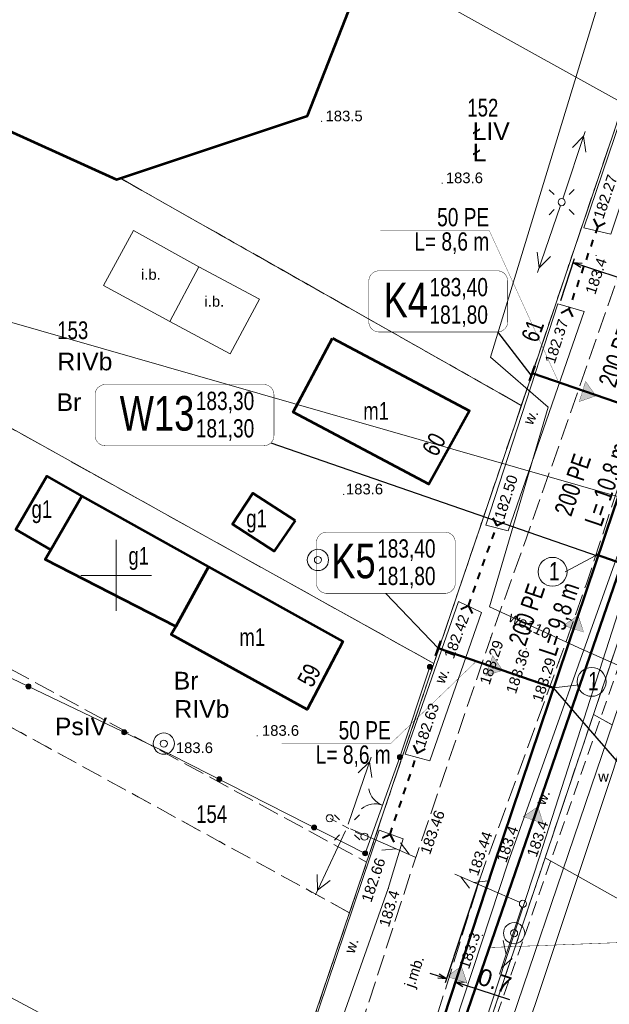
# Model space of a CAD drawing. Header units: metres. Extents: x 7482748 to 7484637, y 5684406 to 5687014.
# Tile 155 of 180: x 7483543 to 7483585, y 5686620 to 5686689. Entities that reach past the tile are written whole.
import ezdxf
from ezdxf.enums import TextEntityAlignment as Align
from ezdxf.lldxf.tags import DXFTag

# ---------------------------------------------------------------- set-up
doc = ezdxf.new("R2010")
doc.units = ezdxf.units.M
doc.header["$MEASUREMENT"] = 0
for name, pattern in [('1', [1.5, 1, -0.5]), ('KTJZ01_500', [2, 1.5, -0.5]), ('l217_500', [2, 1.5, -0.5]), ('l218_500', [1, 0.5, -0.5]), ('PTTL_500', [1.5, 1, -0.5])]:
    doc.linetypes.add(name, pattern=pattern)
for name, color, linetype, lineweight in [('.domiar', 250, 'Continuous', 9), ('.k deszczowa', 200, 'Continuous', 50), ('.ks tłoczny', 104, 'Continuous', 50), ('_Dzialki', 7, 'Continuous', 0), ('_Dzialki_opis', 7, 'Continuous', 0), ('_Kontury', 7, 'Continuous', 0), ('_Kontury_opis', 7, 'Continuous', 0), ('_Podzial_sekcyjny_krzyze', 7, '1', 13), ('_Uzytki', 7, 'Continuous', 0), ('_Uzytki_opis', 7, 'Continuous', 0), ('_Zakres2', 7, 'Continuous', 0), ('BUIB05_01', 7, 'Continuous', 40), ('BUIB12_03', 7, 'Continuous', 13), ('EGB_Adres', 7, 'Continuous', 0), ('EGB_Budynek', 7, 'Continuous', 0), ('EGB_Budynek_opis', 7, 'Continuous', 0), ('GES__SUSM01_01P', 7, 'Continuous', 13), ('GES__SUSM04_01P', 7, 'Continuous', 13), ('GES__SUSM05_01L', 7, 'Continuous', 13), ('GES__SUUS13_P', 7, 'Continuous', 13), ('KTOK02', 7, 'KTOK02_500', 13), ('KTOK05_01', 7, 'Continuous', 13), ('RTPW01_P', 7, 'Continuous', 0), ('RTPW02_P', 7, 'Continuous', 0), ('SUPE_L_3', 1, 'Continuous', 13), ('SUPT_L_0', 30, 'Continuous', 13)]:
    doc.layers.add(name, color=color, linetype=linetype, lineweight=lineweight)
doc.layers.add('_ramki_nieplotowane', color=7, linetype='Continuous', lineweight=0, plot=False)
for name, color, linetype, lineweight, transparency in [('BUIB12_01_T', 7, 'Continuous', 13, 0.25), ('GES__SUUS_ET_08T', 7, 'Continuous', 13, 0.25), ('KTJZ01_O', 7, 'KTJZ01_500', 13, 0.5), ('KTJZ01_T', 7, 'Continuous', 13, 0.25), ('PTRW02_O', 7, 'Continuous', 13, 0.5), ('PTRW02_T', 7, 'Continuous', 13, 0.25), ('PTTL04_O', 7, 'PTTL_500', 13, 0.5), ('RTPW01_G', 7, 'Continuous', 13, 0.25), ('RTPW02_G', 7, 'Continuous', 13, 0.25)]:
    doc.layers.add(name, color=color, linetype=linetype, lineweight=lineweight, transparency=transparency)
doc.layers.add('GES__SUPT_pL', color=7, linetype='Continuous', lineweight=13, true_color=0xff9100)
doc.layers.add('GES__SUPW_01_pL', color=5, linetype='Continuous', lineweight=13, true_color=0x0000ff)
doc.layers.add('GES__SUPW_01_pT', color=5, linetype='Continuous', lineweight=13, true_color=0x0000ff, transparency=0.25)
doc.layers.add('IS_kanalizacja_sanitarna', color=7, linetype='SOLID', true_color=0x000000)
doc.layers.add('IS_Opisy_działek_Net', color=7, linetype='SOLID', true_color=0x000000)
doc.layers.add('IS_Węzeł_sieci_kanalizacyjnej_-_opisy', color=7, linetype='Continuous')
doc.styles.get("Standard").update_dxf_attribs({"font": 'simplex.shx', "width": 0.75})
doc.styles.add('STYL_ARIAL', font='simplex.shx', dxfattribs={"width": 0.75, "oblique": 0.1})
doc.styles.add('Style-Arial', font='arial.ttf')
doc.linetypes.add('KTOK02_500', pattern='A,0.5,[117,IS_LineDef.shx,S=0.01,R=0,X=0,Y=0],0.5', length=1)
tags = doc.linetypes.add('SOLID', pattern=[10, 10, 0]).pattern_tags.tags
tags[6:7] = [DXFTag(74, 4), DXFTag(75, 0), DXFTag(340, '0'), DXFTag(46, 0.0), DXFTag(50, 0.0), DXFTag(44, 0.0), DXFTag(45, 0.0)]
tags[4:5] = [DXFTag(74, 4), DXFTag(75, 0), DXFTag(340, '0'), DXFTag(46, 0.0), DXFTag(50, 0.0), DXFTag(44, 0.0), DXFTag(45, 0.0)]
doc.dimstyles.get("Standard").update_dxf_attribs({"dimtxt": 0.18, "dimasz": 0.18, "dimexe": 0.18, "dimexo": 0.0625, "dimgap": 0.09, "dimtad": 0, "dimtih": 1, "dimtoh": 1, "dimdec": 4, "dimzin": 0, "dimdsep": 46, "dimtxsty": 'Standard', "dimcen": 0.09, "dimadec": 0, "dimazin": 0, "dimtfac": 1, "dimtdec": 4, "dimtofl": 0, "dimtmove": 0, "dimatfit": 3, "dimfxl": 0, "dimtolj": 1, "dimtzin": 0, "dimarcsym": 0})

# ---------------------------------------------------------------- blocks, each defined once
blk = doc.blocks.new('SUSM01_01')
at = {"layer": 'GES__SUSM01_01P', "linetype": 'Continuous', "lineweight": 13}
for p, q in [((-0.53, 0.53), (-0.89, 0.88)), ((0.53, 0.53), (0.88, 0.89)), ((-0.53, -0.53), (-0.88, -0.89)), ((0.53, -0.53), (0.89, -0.88))]:
    blk.add_line(p, q, dxfattribs=at)
blk = doc.blocks.new('SUUS13')
at = {"layer": 'GES__SUUS13_P', "linetype": 'Continuous', "lineweight": 13}
for radius in [0.75, 0.25]:
    blk.add_circle((0, 0), radius, dxfattribs=at)
blk = doc.blocks.new('RTPW01')
at = {"layer": 'RTPW01_P', "linetype": 'Continuous', "lineweight": 0}
h = blk.add_hatch(color=256, dxfattribs=at)
edge = h.paths.add_edge_path()
edge.add_arc((0, 0), 0.045, 0, 360)
blk = doc.blocks.new('RTPW01_3')
at = {"layer": 'RTPW02_P', "linetype": 'Continuous', "lineweight": 0}
h = blk.add_hatch(color=256, dxfattribs=at)
edge = h.paths.add_edge_path()
edge.add_arc((0, 0), 0.045, 0, 360)
blk = doc.blocks.new('RTPW01_2')
at = {"layer": 'RTPW01_P', "linetype": 'Continuous', "lineweight": 0}
h = blk.add_hatch(color=256, dxfattribs=at)
edge = h.paths.add_edge_path()
edge.add_arc((0, 0), 0.045, 0, 360)
blk = doc.blocks.new('RTPW01_1')
at = {"layer": 'RTPW02_P', "linetype": 'Continuous', "lineweight": 0}
h = blk.add_hatch(color=256, dxfattribs=at)
edge = h.paths.add_edge_path()
edge.add_arc((0, 0), 0.045, 0, 360)
blk = doc.blocks.new('SUSM04_01')
at = {"layer": 'GES__SUSM04_01P', "linetype": 'Continuous', "lineweight": 13}
blk.add_circle((0, 0), 0.25, dxfattribs=at)
blk = doc.blocks.new('SUSM01_01_1')
at = {"layer": 'GES__SUSM01_01P', "linetype": 'Continuous', "lineweight": 0}
for p, q in [((-0.53, 0.53), (-0.89, 0.88)), ((0.53, 0.53), (0.88, 0.89)), ((-0.53, -0.53), (-0.88, -0.89)), ((0.53, -0.53), (0.89, -0.88))]:
    blk.add_line(p, q, dxfattribs=at)
blk = doc.blocks.new('SUSM04_01_3')
at = {"layer": 'GES__SUSM04_01P', "linetype": 'Continuous', "lineweight": 13}
blk.add_circle((0, 0), 0.25, dxfattribs=at)
blk = doc.blocks.new('SUPT01_31')
at = {"layer": 'SUPT_L_0', "color": 30, "linetype": 'Continuous', "lineweight": 13}
blk.add_line((0.25, 0), (5.25, 0), dxfattribs=at)
at = {"layer": 'SUPT_L_0', "color": 30, "linetype": 'Continuous', "lineweight": 13, "flags": 128}
for points in [[(3.77, 0), (2.9, -0.5)], [(3.9, 0.5), (4.77, 0)]]:
    blk.add_lwpolyline(points, dxfattribs=at)
blk = doc.blocks.new('SUPT01_32')
at = {"layer": 'SUPT_L_0', "color": 30, "linetype": 'Continuous', "lineweight": 13}
blk.add_line((0.25, 0), (5.25, 0), dxfattribs=at)
at = {"layer": 'SUPT_L_0', "color": 30, "linetype": 'Continuous', "lineweight": 13, "flags": 128}
for points in [[(3.77, 0), (2.9, -0.5)], [(3.9, 0.5), (4.77, 0)]]:
    blk.add_lwpolyline(points, dxfattribs=at)
blk = doc.blocks.new('SUPT01_33')
at = {"layer": 'SUPT_L_0', "color": 30, "linetype": 'Continuous', "lineweight": 13}
blk.add_line((0.25, 0), (5.25, 0), dxfattribs=at)
at = {"layer": 'SUPT_L_0', "color": 30, "linetype": 'Continuous', "lineweight": 13, "flags": 128}
for points in [[(3.77, 0), (2.9, -0.5)], [(3.9, 0.5), (4.77, 0)]]:
    blk.add_lwpolyline(points, dxfattribs=at)
blk = doc.blocks.new('TerminatorOpen_0.5')
at = {"color": 0, "linetype": 'ByBlock', "lineweight": -2}
for q in [(-1, 0.25), (-1, 0), (-1, -0.25)]:
    blk.add_line((0, 0), q, dxfattribs=at)
blk = doc.blocks.new('*D516')
at = {"layer": '.domiar', "color": 0, "linetype": 'Continuous', "lineweight": -2, "transparency": 16777216}
for p, q in [((7483581.383, 5686669.405), (7483582.356, 5686672.378)), ((7483582.843, 5686671.903), (7483589.641, 5686669.678)), ((7483589.341, 5686666.801), (7483590.314, 5686669.773))]:
    blk.add_line(p, q, dxfattribs=at)
at = {"layer": 'Defpoints', "color": 0, "linetype": 'Continuous', "transparency": 16777216}
for p in [(7483581.29, 5686669.12), (7483590.22, 5686669.488), (7483589.248, 5686666.516)]:
    blk.add_point(p, dxfattribs=at)
at = {"layer": '.domiar', "color": 0, "linetype": 'Continuous', "lineweight": -2, "transparency": 16777216, "xscale": 0.61, "yscale": 0.61, "zscale": 0.61}
for p, rotation in [((7483582.263, 5686672.092), 161.8783843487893), ((7483590.22, 5686669.488), 341.8783843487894)]:
    blk.add_blockref('TerminatorOpen_0.5', p, dxfattribs=dict(at, rotation=rotation))
at = {"layer": '.domiar', "color": 0, "linetype": 'Continuous', "transparency": 16777216, "insert": (7483586.525, 5686671.658), "char_height": 1.2, "attachment_point": 5, "rotation": 341.87838, "style": 'Style-Arial'}
blk.add_mtext('\\A1;8.4', dxfattribs=at)
blk = doc.blocks.new('*D517')
at = {"layer": '.domiar', "color": 0, "linetype": 'Continuous', "lineweight": -2, "transparency": 16777216}
for p, q in [((7483575.617, 5686628.485), (7483573.235, 5686621.223)), ((7483576.237, 5686628.282), (7483573.856, 5686621.02)), ((7483572.749, 5686621.699), (7483572.17, 5686621.889)), ((7483574.529, 5686621.115), (7483577.755, 5686620.057))]:
    blk.add_line(p, q, dxfattribs=at)
at = {"layer": 'Defpoints', "color": 0, "linetype": 'Continuous', "transparency": 16777216}
for p in [(7483575.71, 5686628.77), (7483576.33, 5686628.567), (7483573.949, 5686621.305)]:
    blk.add_point(p, dxfattribs=at)
at = {"layer": '.domiar', "color": 0, "linetype": 'Continuous', "lineweight": -2, "transparency": 16777216, "xscale": 0.61, "yscale": 0.61, "zscale": 0.61}
for p, rotation in [((7483573.329, 5686621.508), 341.8457687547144), ((7483573.949, 5686621.305), 161.8457687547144)]:
    blk.add_blockref('TerminatorOpen_0.5', p, dxfattribs=dict(at, rotation=rotation))
at = {"layer": '.domiar', "color": 0, "linetype": 'Continuous', "transparency": 16777216, "insert": (7483576.716, 5686621.358), "char_height": 1.2, "attachment_point": 5, "rotation": 341.84577, "style": 'Style-Arial'}
blk.add_mtext('\\A1;0.7', dxfattribs=at)

msp = doc.modelspace()

# ---------------------------------------------------------------- hatches: boundary and pattern name
at = {"layer": 'IS_kanalizacja_sanitarna', "linetype": 'Continuous', "ltscale": 0.01}
for points in [[(7483583.86405, 5686662.6816), (7483583.13655, 5686663.69809), (7483582.68452, 5686662.26782)], [(7483582.6116, 5686647.17595), (7483581.58088, 5686646.46876), (7483583.0019, 5686645.98844)], [(7483577.28112, 5686643.29398), (7483576.57906, 5686644.3282), (7483576.0917, 5686642.90958)], [(7483579.76778, 5686633.66352), (7483578.73308, 5686632.96217), (7483580.15136, 5686632.47383)], [(7483574.36998, 5686622.38862), (7483573.3437, 5686621.67501), (7483574.76769, 5686621.20358)]]:
    msp.add_hatch(color=256, dxfattribs=at).paths.add_polyline_path(points)
at = {"layer": 'KTOK05_01', "linetype": 'Continuous', "lineweight": 13}
h = msp.add_hatch(color=256, dxfattribs=at)
edge = h.paths.add_edge_path()
edge.add_arc((7483572.14, 5686643.54), 0.175, 0, 360)
h = msp.add_hatch(color=256, dxfattribs=at)
edge = h.paths.add_edge_path()
edge.add_arc((7483543.79553, 5686642.15704), 0.175, 0, 360)
h = msp.add_hatch(color=256, dxfattribs=at)
edge = h.paths.add_edge_path()
edge.add_arc((7483550.56071, 5686638.91939), 0.175, 0, 360)
h = msp.add_hatch(color=256, dxfattribs=at)
edge = h.paths.add_edge_path()
edge.add_arc((7483570.03, 5686637.17), 0.175, 0, 360)
h = msp.add_hatch(color=256, dxfattribs=at)
edge = h.paths.add_edge_path()
edge.add_arc((7483557.28491, 5686635.59869), 0.175, 0, 360)
h = msp.add_hatch(color=256, dxfattribs=at)
edge = h.paths.add_edge_path()
edge.add_arc((7483563.97056, 5686632.19987), 0.175, 0, 360)
h = msp.add_hatch(color=256, dxfattribs=at)
edge = h.paths.add_edge_path()
edge.add_arc((7483567.57, 5686630.37), 0.175, 0, 360)

# ---------------------------------------------------------------- linework, layer by layer
at = {"layer": '.domiar', "linetype": 'Continuous'}
for points in [[(7483583.85398, 5686651.40563), (7483581.70313, 5686650.25089)], [(7483580.88138, 5686642.05795), (7483582.67239, 5686642.26915)]]:
    msp.add_lwpolyline(points, dxfattribs=at)
for centre in [(7483580.80492, 5686650.25089), (7483583.56519, 5686642.48035)]:
    msp.add_circle(centre, 1.02127, dxfattribs=at)
at = {"layer": '.k deszczowa', "linetype": 'Continuous'}
msp.add_lwpolyline([(7483587.73309, 5686656.79788), (7483571.47691, 5686609.58524)], dxfattribs=at)
at = {"layer": '.ks tłoczny', "color": 111, "linetype": 'Continuous', "true_color": 0x70ffb8}
for points in [[(7483592.61594, 5686676.24026), (7483585.13473, 5686654.6414), (7483576.62803, 5686629.47449)], [(7483579.3698, 5686664.28298), (7483587.51606, 5686661.48437)], [(7483572.73511, 5686644.85656), (7483580.88138, 5686642.05795)], [(7483576.62803, 5686629.47449), (7483576.62803, 5686629.47449), (7483567.54429, 5686601.77156), (7483567.54429, 5686601.77156), (7483558.18516, 5686573.78335), (7483546.59403, 5686539.97377)]]:
    msp.add_lwpolyline(points, dxfattribs=at)
at = {"layer": '.ks tłoczny', "linetype": 'Continuous'}
for points in [[(7483579.54577, 5686664.80237), (7483579.18265, 5686663.74603)], [(7483587.11459, 5686650.33818), (7483583.87787, 5686651.47854)], [(7483572.91109, 5686645.37594), (7483572.54797, 5686644.3196)]]:
    msp.add_lwpolyline(points, dxfattribs=at)
at = {"layer": '_Dzialki', "color": 96, "linetype": 'Continuous', "true_color": 0x008000, "flags": 128}
for points in [[(7483585.81, 5686683.32), (7483567.78, 5686693.36)], [(7483585.81, 5686683.32), (7483578.61, 5686662)], [(7483578.61, 5686662), (7483550.28, 5686678.05)], [(7483572.43, 5686643.78), (7483513.34, 5686676.68)], [(7483580.28, 5686630.05), (7483592.77, 5686667.13)], [(7483578.61, 5686662), (7483572.43, 5686643.78)], [(7483572.43, 5686643.78), (7483561.09, 5686610.28)], [(7483571.61, 5686604.29), (7483580.28, 5686630.05)], [(7483600.79, 5686618.55), (7483580.28, 5686630.05)], [(7483561.09, 5686610.28), (7483524.67, 5686629.75)]]:
    msp.add_lwpolyline(points, dxfattribs=at)
at = {"layer": '_Kontury', "color": 96, "linetype": 'l217_500', "true_color": 0x008000, "flags": 128}
for points in [[(7483578.6, 5686662), (7483585.81, 5686683.32)], [(7483557.03, 5686674.23), (7483550.28, 5686678.05)], [(7483578.6, 5686662), (7483557.03, 5686674.23)], [(7483592.77, 5686667.13), (7483583.69, 5686640.17)], [(7483548.14, 5686657.3), (7483533.08, 5686665.69)], [(7483572.43, 5686643.78), (7483578.6, 5686662)], [(7483512.63, 5686659.62), (7483567.68, 5686629.74)], [(7483572.43, 5686643.78), (7483548.14, 5686657.3)], [(7483566.47, 5686626.17), (7483511.11, 5686656.54)], [(7483567.68, 5686629.74), (7483572.43, 5686643.78)], [(7483583.69, 5686640.17), (7483580.28, 5686630.05)], [(7483583.69, 5686640.17), (7483604.26, 5686628.82)], [(7483580.28, 5686630.05), (7483571.61, 5686604.29)], [(7483566.47, 5686626.17), (7483567.68, 5686629.74)], [(7483561.09, 5686610.28), (7483566.47, 5686626.17)]]:
    msp.add_lwpolyline(points, dxfattribs=at)
at = {"layer": '_Podzial_sekcyjny_krzyze', "linetype": 'Continuous'}
for p, q in [((7483550, 5686647.5), (7483550, 5686652.5)), ((7483547.5, 5686650), (7483552.5, 5686650))]:
    msp.add_line(p, q, dxfattribs=at)
at = {"layer": '_ramki_nieplotowane', "color": 3, "linetype": 'Continuous', "lineweight": 0, "flags": 128}
msp.add_lwpolyline([(7483413.23, 5687014.08), (7483331.2, 5686728.62), (7483735.34, 5686612.49), (7483817.37, 5686897.94), (7483413.23, 5687014.08)], close=True, dxfattribs=at)
at = {"layer": '_Uzytki', "color": 96, "linetype": 'l218_500', "true_color": 0x008000, "flags": 128}
for points in [[(7483578.6, 5686662), (7483585.81, 5686683.32)], [(7483550.28, 5686678.05), (7483557.03, 5686674.23)], [(7483557.03, 5686674.23), (7483578.6, 5686662)], [(7483592.77, 5686667.13), (7483583.69, 5686640.17)], [(7483572.43, 5686643.78), (7483578.6, 5686662)], [(7483566.47, 5686626.17), (7483511.11, 5686656.54)], [(7483567.68, 5686629.74), (7483572.43, 5686643.78)], [(7483583.69, 5686640.17), (7483580.28, 5686630.05)], [(7483583.69, 5686640.17), (7483604.26, 5686628.82)], [(7483580.28, 5686630.05), (7483571.61, 5686604.29)], [(7483566.47, 5686626.17), (7483567.68, 5686629.74)], [(7483561.09, 5686610.28), (7483566.47, 5686626.17)]]:
    msp.add_lwpolyline(points, dxfattribs=at)
at = {"layer": '_Zakres2', "color": 250, "linetype": 'Continuous', "lineweight": 53, "flags": 128}
msp.add_lwpolyline([(7483471.6, 5686531.78), (7483500.7, 5686585.49), (7483510.28, 5686603.07), (7483530.77, 5686641.06), (7483495.73, 5686660.69), (7483526.49, 5686688.62), (7483550.03, 5686677.97), (7483563.51, 5686682.46), (7483584.09, 5686734.97), (7483460.11, 5686803.68), (7483453.05, 5686809.1), (7483448.45, 5686815.31), (7483445.58, 5686822.49), (7483444.65, 5686830.17), (7483445.71, 5686837.82), (7483448.69, 5686844.96), (7483453.39, 5686851.09), (7483459.51, 5686855.82), (7483466.63, 5686858.83), (7483474.28, 5686859.92), (7483478.96, 5686864.35), (7483486.58, 5686870.79)], dxfattribs=at)
at = {"layer": 'BUIB05_01', "linetype": 'Continuous', "lineweight": 40}
for p, q in [((7483583.99, 5686674.64), (7483583.73, 5686675.18)), ((7483583.99, 5686674.64), (7483583.83, 5686674.17)), ((7483583.99, 5686674.64), (7483584.53, 5686674.9)), ((7483583.66, 5686673.7), (7483583.5, 5686673.22)), ((7483583.33, 5686672.75), (7483583.17, 5686672.28)), ((7483583, 5686671.81), (7483582.84, 5686671.34)), ((7483582.67, 5686670.86), (7483582.51, 5686670.39)), ((7483582.34, 5686669.92), (7483582.18, 5686669.45)), ((7483582.01, 5686668.97), (7483581.95, 5686668.79)), ((7483581.95, 5686668.79), (7483581.41, 5686668.53)), ((7483581.95, 5686668.79), (7483582.21, 5686668.25)), ((7483576.87, 5686653.52), (7483576.61, 5686654.06)), ((7483576.87, 5686653.52), (7483577.41, 5686653.78)), ((7483576.53, 5686652.57), (7483576.7, 5686653.04)), ((7483576.87, 5686653.51), (7483576.87, 5686653.52)), ((7483576.2, 5686651.62), (7483576.37, 5686652.09)), ((7483575.87, 5686650.68), (7483576.03, 5686651.15)), ((7483575.54, 5686649.74), (7483575.7, 5686650.21)), ((7483575.2, 5686648.79), (7483575.37, 5686649.26)), ((7483574.87, 5686647.85), (7483575.04, 5686648.32)), ((7483574.87, 5686647.85), (7483574.33, 5686647.59)), ((7483574.87, 5686647.85), (7483575.13, 5686647.31)), ((7483571.27, 5686637.47), (7483571, 5686638.01)), ((7483571.27, 5686637.47), (7483571.81, 5686637.74)), ((7483571.25, 5686637.4), (7483571.27, 5686637.47)), ((7483570.93, 5686636.45), (7483571.09, 5686636.92)), ((7483570.61, 5686635.5), (7483570.77, 5686635.97)), ((7483570.29, 5686634.55), (7483570.45, 5686635.03)), ((7483569.97, 5686633.61), (7483570.13, 5686634.08)), ((7483569.65, 5686632.66), (7483569.81, 5686633.13)), ((7483569.33, 5686631.71), (7483569.49, 5686632.18)), ((7483569.33, 5686631.71), (7483568.79, 5686631.44)), ((7483569.33, 5686631.71), (7483569.6, 5686631.17))]:
    msp.add_line(p, q, dxfattribs=at)
at = {"layer": 'BUIB12_03', "linetype": 'Continuous', "lineweight": 13, "flags": 128}
for points in [[(7483555.83, 5686671.79), (7483551.23, 5686674.35), (7483549.1, 5686670.48), (7483553.78, 5686667.93), (7483555.83, 5686671.79)], [(7483555.83, 5686671.79), (7483553.78, 5686667.93), (7483558.05, 5686665.65), (7483560.11, 5686669.5), (7483555.83, 5686671.79)]]:
    msp.add_lwpolyline(points, close=True, dxfattribs=at)
at = {"layer": 'EGB_Budynek', "color": 7, "linetype": 'Continuous', "lineweight": 53, "flags": 128}
for points in [[(7483565.28, 5686666.76), (7483574.93, 5686661.62), (7483572.08, 5686656.44), (7483562.5, 5686661.53), (7483562.88, 5686662.24), (7483565.28, 5686666.76)], [(7483547.57, 5686655.59), (7483545.39, 5686651.81), (7483542.92, 5686653.24), (7483545.1, 5686657.01), (7483547.57, 5686655.59)], [(7483562.63, 5686653.87), (7483561.14, 5686651.72), (7483558.21, 5686653.61), (7483559.64, 5686655.81), (7483562.63, 5686653.87)], [(7483547.57, 5686655.59), (7483556.52, 5686650.61), (7483554.2, 5686646.4), (7483544.99, 5686651.12), (7483545.39, 5686651.81), (7483547.57, 5686655.59)], [(7483556.52, 5686650.61), (7483566, 5686645.33), (7483563.49, 5686640.52), (7483553.88, 5686645.83), (7483554.2, 5686646.4), (7483556.52, 5686650.61)]]:
    msp.add_lwpolyline(points, dxfattribs=at)
at = {"layer": 'GES__SUPT_pL', "linetype": 'Continuous', "lineweight": 13, "flags": 128}
msp.add_lwpolyline([(7483555.78, 5686553.93), (7483572.77, 5686603.42), (7483587.49, 5686646.7), (7483590.8, 5686657.29), (7483596.29, 5686670.01), (7483605.57, 5686696.44), (7483612.2, 5686718.25), (7483623.42, 5686746.05)], dxfattribs=at)
at = {"layer": 'GES__SUPW_01_pL', "linetype": 'Continuous', "lineweight": 13, "flags": 128}
msp.add_lwpolyline([(7483558.86, 5686554.9), (7483573.9, 5686602.69), (7483585.1, 5686636.28), (7483587.1, 5686642.9), (7483582.62, 5686644.9), (7483576.36, 5686647.79), (7483580.49, 5686661.89), (7483576.43, 5686665.42), (7483589.02, 5686706.71), (7483597.78, 5686722.9), (7483596.09, 5686732.22), (7483596.05, 5686735.84), (7483605.84, 5686759.18), (7483607.22, 5686765.03), (7483607.28, 5686765.32)], dxfattribs=at)
at = {"layer": 'GES__SUSM05_01L', "linetype": 'Continuous', "lineweight": 13}
for p, q in [((7483565.54, 5686632.6), (7483565.1, 5686632.83)), ((7483566.42, 5686632.13), (7483565.98, 5686632.37)), ((7483567.31, 5686631.67), (7483566.87, 5686631.9))]:
    msp.add_line(p, q, dxfattribs=at)
for centre in [(7483565.07, 5686632.85), (7483567.53, 5686631.55)]:
    msp.add_circle(centre, 0.25, dxfattribs=at)
at = {"layer": 'IS_kanalizacja_sanitarna', "linetype": 'Continuous', "ltscale": 0.01, "const_width": 0.02}
for points in [[(7483583.86405, 5686662.6816), (7483583.13655, 5686663.69809), (7483582.68452, 5686662.26782), (7483583.86405, 5686662.6816)], [(7483582.6116, 5686647.17595), (7483581.58088, 5686646.46876), (7483583.0019, 5686645.98844), (7483582.6116, 5686647.17595)], [(7483575.78802, 5686643.7012), (7483575.853, 5686643.89035)], [(7483577.28112, 5686643.29398), (7483576.57906, 5686644.3282), (7483576.0917, 5686642.90958), (7483577.28112, 5686643.29398)], [(7483579.571, 5686642.40157), (7483579.63598, 5686642.59072)], [(7483579.76778, 5686633.66352), (7483578.73308, 5686632.96217), (7483580.15136, 5686632.47383), (7483579.76778, 5686633.66352)], [(7483574.36998, 5686622.38862), (7483573.3437, 5686621.67501), (7483574.76769, 5686621.20358), (7483574.36998, 5686622.38862)]]:
    msp.add_lwpolyline(points, dxfattribs=at)
at = {"layer": 'IS_Opisy_działek_Net', "linetype": 'Continuous', "ltscale": 0.01, "const_width": 0.02}
for points in [[(7483581.301, 5686663.49165), (7483576.3345, 5686674.36265), (7483568.6445, 5686674.36265)], [(7483575.421, 5686643.93302), (7483569.3804, 5686638.12532), (7483561.6904, 5686638.12532)]]:
    msp.add_lwpolyline(points, dxfattribs=at)
at = {"layer": 'IS_Węzeł_sieci_kanalizacyjnej_-_opisy', "color": 18, "linetype": 'SOLID', "ltscale": 0.01, "true_color": 0x000000, "const_width": 0.03}
for points in [[(7483568.5545, 5686667.18965), (7483576.9145, 5686667.18965, 0.414214), (7483577.6345, 5686667.90965), (7483577.6345, 5686670.78965, 0.414214), (7483576.9145, 5686671.50965), (7483568.5545, 5686671.50965, 0.414214), (7483567.8345, 5686670.78965), (7483567.8345, 5686667.90965, 0.414214), (7483568.5545, 5686667.18965)], [(7483549.2269, 5686659.15751), (7483560.4169, 5686659.15751, 0.414214), (7483561.1369, 5686659.87751), (7483561.1369, 5686662.75751, 0.414214), (7483560.4169, 5686663.47751), (7483549.2269, 5686663.47751, 0.414214), (7483548.5069, 5686662.75751), (7483548.5069, 5686659.87751, 0.414214), (7483549.2269, 5686659.15751)], [(7483564.85721, 5686648.73194), (7483573.21721, 5686648.73194, 0.414214), (7483573.93721, 5686649.45194), (7483573.93721, 5686652.33194, 0.414214), (7483573.21721, 5686653.05194), (7483564.85721, 5686653.05194, 0.414214), (7483564.13721, 5686652.33194), (7483564.13721, 5686649.45194, 0.414214), (7483564.85721, 5686648.73194)]]:
    msp.add_lwpolyline(points, format="xyb", dxfattribs=at)
at = {"layer": 'IS_Węzeł_sieci_kanalizacyjnej_-_opisy', "color": 18, "linetype": 'SOLID', "ltscale": 0.01, "true_color": 0x000000}
for points in [[(7483576.9145, 5686667.18965), (7483579.2706, 5686664.13335)], [(7483560.92602, 5686659.3684), (7483584.02161, 5686651.34741)], [(7483569.03721, 5686648.73194), (7483572.73511, 5686644.85574)], [(7483588.89949, 5686632.80413), (7483580.88138, 5686642.05713)]]:
    msp.add_lwpolyline(points, dxfattribs=at)
at = {"layer": 'IS_Węzeł_sieci_kanalizacyjnej_-_opisy', "color": 200, "linetype": 'SOLID', "ltscale": 0.01, "const_width": 0.03}
msp.add_lwpolyline([(7483576.34404, 5686623.72), (7483604.59444, 5686624.7874), (7483616.00949, 5686624.7874)], dxfattribs=at)
at = {"layer": 'KTJZ01_O', "linetype": 'KTJZ01_500', "lineweight": 13, "flags": 128}
for points in [[(7483197.91, 5685647.78), (7483191.3, 5685645.21), (7483187.04, 5685652.01), (7483182.78, 5685658.81), (7483173.01, 5685674.4), (7483160.42, 5685696.27), (7483153.69, 5685714.72), (7483149.66, 5685738.88), (7483150.14, 5685742.97), (7483152.18, 5685766.74), (7483152.64, 5685773.87), (7483156.88, 5685789.66), (7483160.03, 5685797.82), (7483165.63, 5685808.56), (7483171.47, 5685814.85), (7483176.12, 5685820.16), (7483191.38, 5685837.95), (7483216.44, 5685866.07), (7483238.67, 5685890.6), (7483242.86, 5685894.87), (7483263.91, 5685918.34), (7483290.28, 5685947.07), (7483315.51, 5685974.43), (7483346.16, 5686007.45), (7483367.58, 5686031.19), (7483372.66, 5686037.59), (7483378.07, 5686044.41), (7483383.78, 5686055), (7483386.81, 5686063.17), (7483391.06, 5686075.79), (7483392.94, 5686081.53), (7483394.38, 5686081.91), (7483397.17, 5686082.85), (7483401.23, 5686082.98), (7483404.7, 5686083), (7483407.11, 5686083.92), (7483410.43, 5686086.41), (7483412.08, 5686088.69), (7483412.96, 5686091.17), (7483413.79, 5686094.46), (7483412.71, 5686099.4), (7483411.05, 5686100.85), (7483407.94, 5686103.18), (7483405.29, 5686104.69), (7483403.35, 5686106.28), (7483402.57, 5686107.54), (7483401.86, 5686108.47), (7483403.54, 5686113.11), (7483404.07, 5686113.93), (7483409.52, 5686129.91), (7483416.09, 5686150.36), (7483420.49, 5686164.15), (7483421.47, 5686167.05), (7483423.62, 5686173.38), (7483428.4, 5686186.8), (7483437.81, 5686215.26), (7483441.02, 5686225.03), (7483450.09, 5686253.79), (7483453.73, 5686263.28), (7483459.39, 5686280.61), (7483466.44, 5686301.37), (7483471.25, 5686316.24), (7483473.9, 5686323.17), (7483478.13, 5686336.85), (7483485.37, 5686356.93), (7483492.13, 5686378.36), (7483498.67, 5686398.43), (7483502.19, 5686408.5), (7483505.2, 5686417.38), (7483513.05, 5686441.11), (7483516.25, 5686450.23), (7483530.52, 5686493.07), (7483533.34, 5686501.51), (7483543.47, 5686531.52), (7483557.14, 5686572.33), (7483559.91, 5686580.46), (7483570.16, 5686610.95), (7483575.71, 5686628.68), (7483581.26, 5686643.91), (7483583.2, 5686649.41), (7483591.35, 5686674.28), (7483597.45, 5686691.67), (7483602.2, 5686705.71), (7483616.93, 5686750.38), (7483619.53, 5686757.95), (7483621.36, 5686763.29), (7483634.9, 5686799.43), (7483640.84, 5686811.96)], [(7483613.29, 5686753.85), (7483610.52, 5686745.34), (7483597.42, 5686707.23), (7483592.84, 5686693.63), (7483586.65, 5686674.57), (7483578.94, 5686652.57), (7483576.44, 5686645.6), (7483570.92, 5686629.39), (7483565.29, 5686612), (7483555.03, 5686581.98), (7483552.34, 5686573.92), (7483538.5, 5686532.62), (7483528.43, 5686502.82), (7483525.69, 5686494.44), (7483511.5, 5686452.13), (7483508.06, 5686441.86), (7483500.41, 5686418.93), (7483497.52, 5686410.47), (7483493.78, 5686400.09), (7483487.22, 5686379.91), (7483478.75, 5686354.53), (7483473.28, 5686338.58), (7483466.59, 5686318.01), (7483461.2, 5686301.98), (7483454.76, 5686282.03), (7483448.77, 5686264.59), (7483445.69, 5686255.08), (7483445.07, 5686253.25), (7483443.78, 5686249.4), (7483442.67, 5686246.12), (7483436.06, 5686226.36), (7483432.79, 5686216.79), (7483423.48, 5686188.39), (7483415.91, 5686165.55), (7483411.29, 5686151.94), (7483403.43, 5686128.74), (7483397.27, 5686110.49), (7483396.29, 5686107.6), (7483389.25, 5686086.41), (7483386.32, 5686077.5), (7483382.09, 5686064.87), (7483379.33, 5686057.56), (7483373.91, 5686047.4), (7483368.95, 5686041.13), (7483363.52, 5686034.43), (7483341.98, 5686010.31), (7483311.83, 5685977.83), (7483286.59, 5685950.4), (7483260.12, 5685921.63), (7483238.78, 5685898.43), (7483234.43, 5685893.44), (7483212.81, 5685869.61), (7483187.54, 5685841.24), (7483162.41, 5685812.7), (7483151.44, 5685800.65), (7483147.59, 5685795.21)]]:
    msp.add_lwpolyline(points, dxfattribs=at)
at = {"layer": 'KTOK02', "linetype": 'Continuous', "lineweight": 13}
msp.add_line((7483567.57, 5686630.37), (7483570.03, 5686637.17), dxfattribs=at)
for centre, start, end in [((7483569.31, 5686635.18), 190.11, 250.11), ((7483568.29, 5686632.36), 70.11, 130.11)]:
    msp.add_arc(centre, 1.5, start, end, dxfattribs=at)
at = {"layer": 'KTOK05_01', "linetype": 'Continuous', "lineweight": 13}
msp.add_line((7483570.03, 5686637.17), (7483572.14, 5686643.54), dxfattribs=at)
at = {"layer": 'KTOK05_01', "linetype": 'Continuous', "lineweight": 13, "flags": 128}
msp.add_lwpolyline([(7483523.5, 5686651.87), (7483553.84, 5686637.35), (7483567.57, 5686630.37)], dxfattribs=at)
at = {"layer": 'KTOK05_01', "linetype": 'Continuous', "lineweight": 13}
for centre in [(7483572.14, 5686643.54), (7483543.8, 5686642.16), (7483550.56, 5686638.92), (7483570.03, 5686637.17), (7483557.28, 5686635.6), (7483563.97, 5686632.2), (7483567.57, 5686630.37)]:
    msp.add_circle(centre, 0.175, dxfattribs=at)
at = {"layer": 'PTRW02_O', "linetype": 'Continuous', "lineweight": 13, "flags": 128}
for points in [[(7483583.02, 5686674.54), (7483584.92, 5686674.11), (7483600.62, 5686721.26), (7483598.96, 5686721.61), (7483596.1, 5686713.13), (7483583.02, 5686674.54)], [(7483577.66, 5686653.14), (7483576.1, 5686653.54), (7483581.17, 5686669.18), (7483583.03, 5686668.64), (7483577.66, 5686653.14)], [(7483586.02, 5686653.2), (7483587.25, 5686653), (7483579.89, 5686630.13), (7483569.42, 5686598.18), (7483562.46, 5686577.62), (7483557.79, 5686564.43), (7483556.22, 5686564.92), (7483560.56, 5686578.32), (7483567.65, 5686599.29), (7483577.68, 5686629.75), (7483586.02, 5686653.2)], [(7483570.4, 5686637.37), (7483572.15, 5686636.9), (7483575.78, 5686647.38), (7483574.16, 5686648.16), (7483570.4, 5686637.37)], [(7483570.27, 5686631.4), (7483568.57, 5686632.01), (7483563.11, 5686615.83), (7483564.78, 5686615.37), (7483569.21, 5686627.89), (7483570.27, 5686631.4)]]:
    msp.add_lwpolyline(points, close=True, dxfattribs=at)
at = {"layer": 'PTTL04_O', "linetype": 'PTTL_500', "lineweight": 13, "flags": 128}
msp.add_lwpolyline([(7483594.4, 5686648.8), (7483586.81, 5686617.57), (7483596.13, 5686609.98), (7483586.25, 5686593.78), (7483570.22, 5686599.82), (7483588.6, 5686652.59), (7483594.4, 5686648.8)], close=True, dxfattribs=at)
at = {"layer": 'SUPE_L_3', "linetype": 'Continuous'}
for p, q in [((7483581.53, 5686676.6), (7483583.11, 5686681.34)), ((7483582.21, 5686680.22), (7483583, 5686681.01)), ((7483583.15, 5686679.9), (7483583, 5686681.01)), ((7483579.75, 5686671.39), (7483581.37, 5686676.12)), ((7483579.86, 5686671.73), (7483579.71, 5686672.83)), ((7483579.86, 5686671.73), (7483580.66, 5686672.51)), ((7483566.38, 5686632.44), (7483568, 5686637.17)), ((7483567.09, 5686636.05), (7483567.89, 5686636.83)), ((7483568.04, 5686635.73), (7483567.89, 5686636.83)), ((7483564.07, 5686627.45), (7483566.19, 5686631.97)), ((7483564.22, 5686627.76), (7483564.19, 5686628.88)), ((7483564.22, 5686627.76), (7483565.1, 5686628.46))]:
    msp.add_line(p, q, dxfattribs=at)

# ---------------------------------------------------------------- block references
at = {"layer": 'GES__SUSM01_01P', "linetype": 'Continuous', "lineweight": 0}
msp.add_blockref('SUSM01_01_1', (7483581.45, 5686676.36), dxfattribs=at)
at = {"layer": 'GES__SUSM01_01P', "linetype": 'Continuous', "lineweight": 13}
msp.add_blockref('SUSM01_01', (7483566.3, 5686632.2), dxfattribs=at)
at = {"layer": 'GES__SUSM04_01P', "linetype": 'Continuous', "lineweight": 13}
msp.add_blockref('SUSM04_01', (7483581.45, 5686676.36), dxfattribs=at)
at = {"layer": 'GES__SUSM04_01P', "linetype": 'Continuous', "lineweight": 13, "rotation": 270}
msp.add_blockref('SUSM04_01_3', (7483578.71, 5686626.81), dxfattribs=at)
at = {"layer": 'GES__SUUS13_P', "linetype": 'Continuous', "lineweight": 13}
for p in [(7483564.24, 5686651.09), (7483553.36, 5686638.12), (7483578.09, 5686624.73)]:
    msp.add_blockref('SUUS13', p, dxfattribs=at)
at = {"layer": 'RTPW01_P', "linetype": 'Continuous', "lineweight": 0}
for name, p in [('RTPW01', (7483564.5, 5686682.07)), ('RTPW01_2', (7483573.02, 5686677.7)), ('RTPW01', (7483583.88, 5686672.59)), ('RTPW01_2', (7483566.06, 5686655.72)), ('RTPW01_2', (7483559.96, 5686638.67)), ('RTPW01_2', (7483553.84, 5686637.35)), ('RTPW01', (7483579.89, 5686630.13)), ('RTPW01', (7483577.68, 5686629.75)), ('RTPW01', (7483569.21, 5686627.89)), ('RTPW01_2', (7483575.85, 5686624.58))]:
    msp.add_blockref(name, p, dxfattribs=at)
at = {"layer": 'RTPW02_P', "linetype": 'Continuous', "lineweight": 0}
for name, p in [('RTPW01_3', (7483583.99, 5686674.64)), ('RTPW01_3', (7483581.95, 5686668.79)), ('RTPW01_3', (7483576.87, 5686653.52)), ('RTPW01_3', (7483574.87, 5686647.85)), ('RTPW01_3', (7483576.44, 5686645.6)), ('RTPW01_3', (7483578.95, 5686644.81)), ('RTPW01_3', (7483581.26, 5686643.91)), ('RTPW01_3', (7483571.27, 5686637.47)), ('RTPW01_3', (7483569.33, 5686631.71)), ('RTPW01_1', (7483570.92, 5686629.39)), ('RTPW01_1', (7483575.71, 5686628.68))]:
    msp.add_blockref(name, p, dxfattribs=at)
at = {"layer": 'SUPT_L_0', "color": 30, "linetype": 'Continuous', "lineweight": 13}
for name, p, rotation in [('SUPT01_31', (7483566.3, 5686632.2), 336.52), ('SUPT01_32', (7483578.71, 5686626.81), 156.52), ('SUPT01_33', (7483578.71, 5686626.81), 251.6)]:
    msp.add_blockref(name, p, dxfattribs=dict(at, rotation=rotation))

# ---------------------------------------------------------------- texts
at = {"layer": '_Dzialki_opis', "color": 96, "true_color": 0x008000, "char_height": 1.25, "attachment_point": 7, "line_spacing_factor": 0.6, "style": 'STYL_ARIAL'}
for s, insert in [('\\fArial|b0|i0|c238238|p39;152', (7483574.79, 5686682.39)), ('\\fArial|b0|i0|c238238|p39;153', (7483545.84, 5686666.67)), ('\\fArial|b0|i0|c238238|p39;154', (7483555.64, 5686632.5))]:
    msp.add_mtext(s, dxfattribs=dict(at, insert=insert))
at = {"layer": '_Kontury_opis', "color": 96, "linetype": 'Continuous', "lineweight": 13, "true_color": 0x008000, "style": 'Style-Arial'}
for s, p in [('ŁIV', (7483575.16, 5686680.74)), ('RIVb', (7483545.85, 5686664.48)), ('RIVb', (7483554.11, 5686639.94)), ('PsIV', (7483545.67, 5686638.71))]:
    msp.add_text(s, height=1.25, dxfattribs=at).set_placement(p)
at = {"layer": '_Uzytki_opis', "color": 96, "linetype": 'Continuous', "lineweight": 13, "true_color": 0x008000, "style": 'Style-Arial'}
for s, p in [('Ł', (7483575.16, 5686679.25)), ('Br', (7483545.79, 5686661.61)), ('Br', (7483554.06, 5686641.94))]:
    msp.add_text(s, height=1.25, dxfattribs=at).set_placement(p)
at = {"layer": 'BUIB12_01_T', "linetype": 'Continuous', "lineweight": 13, "style": 'Style-Arial'}
for p in [(7483551.75, 5686671.25), (7483556.23, 5686669.35)]:
    msp.add_text('i.b.', height=0.75, dxfattribs=at).set_placement(p, align=Align.MIDDLE_LEFT)
at = {"layer": 'EGB_Adres', "char_height": 1.25, "line_spacing_factor": 0.6, "style": 'STYL_ARIAL'}
for s, insert, attachment_point, rotation in [('\\fArial|b0|i0|c238238|p39;61', (7483580, 5686667.05), 8, 69.577667), ('\\fArial|b0|i0|c238238|p39;60', (7483571.53, 5686658.91), 1, 61.3895403), ('\\fArial|b0|i0|c238238|p39;59', (7483562.73, 5686642.59), 1, 62.6676405)]:
    msp.add_mtext(s, dxfattribs=dict(at, insert=insert, attachment_point=attachment_point, rotation=rotation))
at = {"layer": 'EGB_Budynek_opis', "color": 7, "char_height": 1.25, "attachment_point": 7, "line_spacing_factor": 0.6, "style": 'STYL_ARIAL'}
for s, insert in [('\\fArial|b0|i0|c238238|p39;m1', (7483567.44, 5686660.99)), ('\\fArial|b0|i0|c238238|p39;g1', (7483544.02, 5686653.68)), ('\\fArial|b0|i0|c238238|p39;g1', (7483559.18, 5686653.02)), ('\\fArial|b0|i0|c238238|p39;g1', (7483550.86, 5686650.38)), ('\\fArial|b0|i0|c238238|p39;m1', (7483558.69, 5686645.01))]:
    msp.add_mtext(s, dxfattribs=dict(at, insert=insert))
at = {"layer": 'GES__SUPW_01_pT', "linetype": 'Continuous', "lineweight": 13, "style": 'Style-Arial'}
msp.add_text('wo110', height=0.75, rotation=335.22, dxfattribs=at).set_placement((7483579.19, 5686646.48), align=Align.MIDDLE_CENTER)
at = {"layer": 'GES__SUUS_ET_08T', "linetype": 'Continuous', "lineweight": 13, "style": 'Style-Arial'}
msp.add_text('w', height=0.75, dxfattribs=at).set_placement((7483584.78, 5686635.43), align=Align.RIGHT)
at = {"layer": 'IS_Opisy_działek_Net', "linetype": 'Continuous', "ltscale": 0.01, "char_height": 1.2888}
for s, insert, attachment_point in [('{\\fArial|b0|i0|c238|p34;50 PE}', (7483576.3345, 5686674.63625), 9), ('\\fArial|b0|i0;', (7483576.3345, 5686674.63625), 9), ('\\fArial|b0|i0;L= 8,6 m', (7483576.3345, 5686674.22585), 3), ('\\fArial|b0|i0;', (7483576.3345, 5686674.22585), 3), ('\\fArial|b0|i0;', (7483568.6345, 5686673.63625), 9), ('\\fArial|b0|i0;', (7483568.6345, 5686673.63625), 9), ('{\\fArial|b0|i0|c238|p34;50 PE}', (7483569.3804, 5686638.39892), 9), ('\\fArial|b0|i0;', (7483569.3804, 5686638.39892), 9), ('\\fArial|b0|i0;L= 8,6 m', (7483569.3804, 5686637.98852), 3), ('\\fArial|b0|i0;', (7483569.3804, 5686637.98852), 3), ('\\fArial|b0|i0;', (7483561.6804, 5686637.39892), 9), ('\\fArial|b0|i0;', (7483561.6804, 5686637.39892), 9)]:
    msp.add_mtext(s, dxfattribs=dict(at, insert=insert, attachment_point=attachment_point))
for s, insert, attachment_point, rotation in [('{\\fArial|b0|i0|c238|p34;200 PE}', (7483585.242, 5686663.17835), 7, 70.7), ('\\fArial|b0|i0;L= 10,8 m', (7483583.03189, 5686653.7779), 1, 71.1), ('{\\fArial|b0|i0|c238|p34;200 PE}', (7483582.13273, 5686654.08575), 7, 71.1), ('\\fArial|b0|i0;', (7483583.63942, 5686651.59769), 7, 71.3), ('\\fArial|b0|i0;', (7483583.63942, 5686651.59769), 7, 71.3), ('{\\fArial|b0|i0|c238|p34;1}', (7483580.55651, 5686650.94344), 1, 359.4046962), ('\\fArial|b0|i0;', (7483584.10736, 5686650.01406), 1, 71.3), ('\\fArial|b0|i0;', (7483584.10736, 5686650.01406), 1, 71.3), ('\\fArial|b0|i0;L= 9,8 m', (7483579.79936, 5686644.61183), 1, 71.3), ('{\\fArial|b0|i0|c238|p34;200 PE}', (7483578.89913, 5686644.91654), 7, 71.3), ('{\\fArial|b0|i0|c238|p34;1}', (7483583.31678, 5686643.1729), 1, 359.4046962), ('\\fArial|b0|i0;', (7483573.53343, 5686621.26874), 7, 71.7), ('\\fArial|b0|i0;', (7483573.53343, 5686621.26874), 7, 71.7), ('\\fArial|b0|i0;', (7483574.32576, 5686620.63806), 1, 71.7), ('\\fArial|b0|i0;', (7483574.32576, 5686620.63806), 1, 71.7)]:
    msp.add_mtext(s, dxfattribs=dict(at, insert=insert, attachment_point=attachment_point, rotation=rotation))
at = {"layer": 'IS_Węzeł_sieci_kanalizacyjnej_-_opisy', "color": 18, "linetype": 'SOLID', "ltscale": 0.01, "true_color": 0x000000}
for s, insert, char_height, attachment_point in [('\\fArial|b0|i0;K4', (7483572.0145, 5686668.21805), 2.448, 9), ('\\fArial|b0|i0;183,40', (7483572.1145, 5686669.47325), 1.2888, 7), ('\\fArial|b0|i0;181,80', (7483572.1145, 5686669.06285), 1.2888, 1), ('\\fArial|b0|i0;W13', (7483555.5169, 5686660.18591), 2.448, 9), ('\\fArial|b0|i0;183,30', (7483555.6169, 5686661.44111), 1.2888, 7), ('\\fArial|b0|i0;181,30', (7483555.6169, 5686661.03071), 1.2888, 1), ('\\fArial|b0|i0;183,40', (7483568.41721, 5686651.01554), 1.2888, 7), ('\\fArial|b0|i0;K5', (7483568.31721, 5686649.76034), 2.448, 9), ('\\fArial|b0|i0;181,80', (7483568.41721, 5686650.60514), 1.2888, 1)]:
    msp.add_mtext(s, dxfattribs=dict(at, insert=insert, char_height=char_height, attachment_point=attachment_point))
at = {"layer": 'KTJZ01_T', "linetype": 'Continuous', "lineweight": 13, "style": 'Style-Arial'}
msp.add_text('j.mb.', height=0.75, rotation=71.46, dxfattribs=at).set_placement((7483571.03, 5686620.82))
at = {"layer": 'PTRW02_T', "linetype": 'Continuous', "lineweight": 13, "style": 'Style-Arial'}
for rotation, p in [(63.92, (7483579.37, 5686660.55)), (67.49, (7483573.15, 5686642.28)), (67.69, (7483580.26, 5686633.7))]:
    msp.add_text('w.', height=0.75, rotation=rotation, dxfattribs=at).set_placement(p)
msp.add_text('w.', height=0.75, rotation=72.02, dxfattribs=at).set_placement((7483566.61, 5686623.85), align=Align.MIDDLE_CENTER)
at = {"layer": 'RTPW01_G', "linetype": 'Continuous', "lineweight": 13, "style": 'Style-Arial'}
msp.add_text('183.5', height=0.75, dxfattribs=at).set_placement((7483567.4, 5686682.07), align=Align.RIGHT)
for p in [(7483573.27, 5686677.7), (7483566.22, 5686655.72), (7483560.29, 5686638.67), (7483554.21, 5686637.45)]:
    msp.add_text('183.6', height=0.75, dxfattribs=at).set_placement(p)
for s, rotation, p in [('183.4', 71.16, (7483583.81, 5686669.78)), ('183.4', 70.45, (7483577.53, 5686629.66)), ('183.4', 70.73, (7483579.67, 5686630.04)), ('183.3', 71.77, (7483574.9, 5686622.14))]:
    msp.add_text(s, height=0.75, rotation=rotation, dxfattribs=at).set_placement(p)
msp.add_text('183.4', height=0.75, rotation=72.96, dxfattribs=at).set_placement((7483569.3, 5686627.84), align=Align.TOP_RIGHT)
at = {"layer": 'RTPW02_G', "linetype": 'Continuous', "lineweight": 13, "style": 'Style-Arial'}
for s, rotation, p in [('182.27', 71.28, (7483584.38, 5686675.11)), ('182.37', 72.04, (7483580.95, 5686664.89)), ('182.50', 72.04, (7483577.38, 5686653.89)), ('182.42', 69.7, (7483573.82, 5686644.05)), ('183.29', 71.75, (7483576.35, 5686642.22)), ('183.36', 71.75, (7483578.21, 5686641.58)), ('183.29', 71.75, (7483580.06, 5686640.99)), ('182.63', 70.9, (7483571.77, 5686637.78)), ('183.44', 70.84, (7483575.53, 5686628.72)), ('182.66', 71.35, (7483568, 5686626.85))]:
    msp.add_text(s, height=0.75, rotation=rotation, dxfattribs=at).set_placement(p)
msp.add_text('183.46', height=0.75, rotation=70.54, dxfattribs=at).set_placement((7483571.44, 5686630.47), align=Align.TOP_LEFT)

# ---------------------------------------------------------------- dimensions: what is measured, and where the dimension line sits
at = {"layer": '.domiar', "color": 7, "linetype": 'Continuous'}
for p1, p2, distance, picture, middle in [((7483581.29, 5686669.12), (7483589.24764, 5686666.51571), 3.1276, '*D516', (7483586.52549, 5686671.65773)), ((7483575.71, 5686628.77), (7483576.33033, 5686628.56659), -7.64193, '*D517', (7483576.71598, 5686621.35837))]:
    dim = msp.add_aligned_dim(p1=p1, p2=p2, distance=distance, dimstyle='Standard', override={"dimtxt": 1.2, "dimasz": 0.61, "dimexe": 0.3, "dimexo": 0.3, "dimgap": 0.3, "dimtad": 1, "dimtih": 0, "dimtoh": 0, "dimdec": 1, "dimzin": 11, "dimdsep": 0, "dimtxsty": 'Style-Arial', "dimblk": 'TerminatorOpen_0.5', "dimadec": 4, "dimazin": 3, "dimtdec": 1, "dimatfit": 1, "dimldrblk": 'TerminatorOpen_0.5', "dimfrac": 2, "dimtzin": 11}, dxfattribs=at)
    dim.commit()
    dim.dimension.update_dxf_attribs({"geometry": picture, "text_midpoint": middle})

doc.saveas('drawing.dxf')
